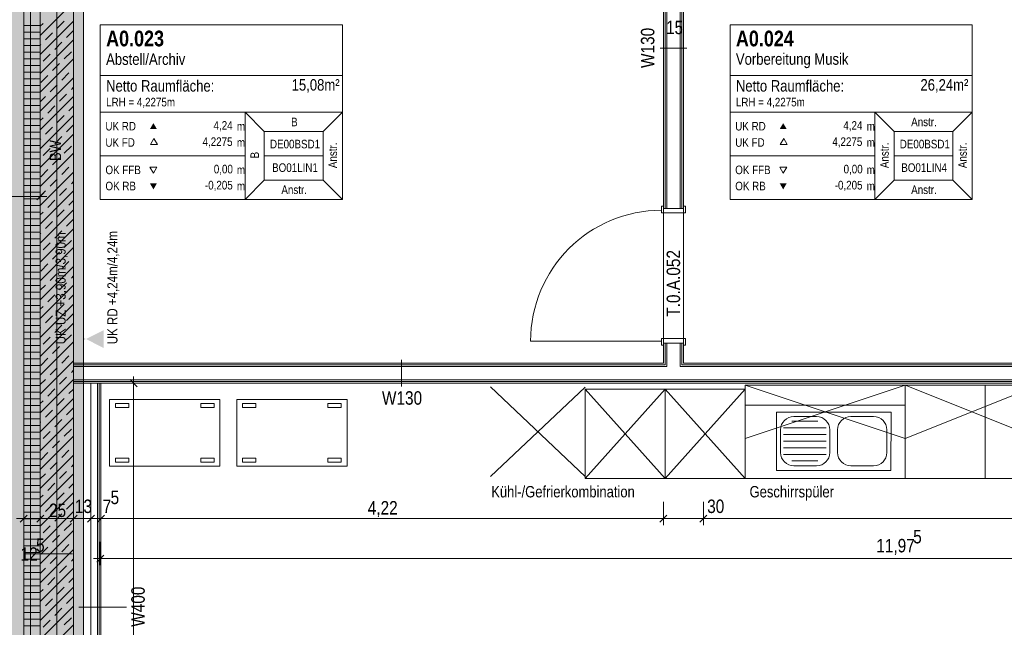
# Model space of a CAD drawing. Extents: x -620 to 300, y 62 to 1162.
# Tile 35 of 49: x -461 to -313, y 439 to 530. Entities that reach past the tile are written whole.
import ezdxf
from ezdxf.lldxf.tags import DXFTag

# ---------------------------------------------------------------- set-up
doc = ezdxf.new("R2010")
doc.units = 0
doc.layers.get('0').update_dxf_attribs({"lineweight": 13})
for name, color, linetype, lineweight, true_color in [('00 -Bauelemente -Dämmung innen', 7, 'Continuous', 9, 0xff7fe6), ('00 -Bauelemente -Gipskarton', 7, 'Continuous', 9, 0xff7fe6), ('00_Beschriftung UZ', 3, 'Continuous', 35, 0x00ff00), ('30 -34 Innenwände- 1 tragend', 7, 'Continuous', 13, 0xdd0806), ('30 -34 Innenwände- 2 nichttragend', 7, 'Continuous', 18, 0xff7fe6), ('30 -34 Innenwände- 4 Türen_Fenster', 7, 'Continuous', 15, 0x9955ff), ('30 -35 Decken- 1 Konstruktion-Träger- Stahlbeton', 7, 'Continuous', 13, 0x33aa00), ('40 -47 Nutzungspez. Anlagen -1 Küche', 9, 'Continuous', 9, 0x808080), ('70 -72 Beschriftung- 1 Beschriftung allgemein', 7, 'Continuous', 9, 0xff6633), ('70 -75 Raumstempel- 1 Raumstempel', 7, 'Continuous', 25, 0xff6600), ('70 -76 Bemaßung- 2 Allgemein', 9, 'Continuous', 5, 0x808080), ('iwb_Layout BA_Markierung', 7, 'Continuous', 9, 0xbadcdc), ('iwb_Schraffur_BW', 7, 'Continuous', 13, 0x7400e8), ('iwb_Schraffur_Unterzug', 7, 'Continuous', 5, 0xffffcc)]:
    doc.layers.add(name, color=color, linetype=linetype, lineweight=lineweight, true_color=true_color)
for name, color, linetype, lineweight in [('70 -71 Achsen- 1 Gebäudeachsen', 7, 'STRICHPUNKT2-A06G945V8I', 18), ('70 -75 Raumstempel- 3 Wandstempel', 7, 'Continuous', 50), ('Keine', 7, 'Continuous', 9)]:
    doc.layers.add(name, color=color, linetype=linetype, lineweight=lineweight)
doc.styles.get("Standard").update_dxf_attribs({"font": 'ARIALN.TTF'})
tags = doc.linetypes.add('fein_strichliert-A06G945W8I', pattern=[4, 1, -2, 1]).pattern_tags.tags
tags[8:9] = [DXFTag(74, 4), DXFTag(75, 0), DXFTag(340, '0'), DXFTag(46, 0.0), DXFTag(50, 0.0), DXFTag(44, 0.0), DXFTag(45, 0.0)]
tags[6:7] = [DXFTag(74, 4), DXFTag(75, 0), DXFTag(340, '0'), DXFTag(46, 0.0), DXFTag(50, 0.0), DXFTag(44, 0.0), DXFTag(45, 0.0)]
tags[4:5] = [DXFTag(74, 4), DXFTag(75, 0), DXFTag(340, '0'), DXFTag(46, 0.0), DXFTag(50, 0.0), DXFTag(44, 0.0), DXFTag(45, 0.0)]
tags = doc.linetypes.add('STRICHPUNKT2-A06G945V8I', pattern=[12.7, 6.35, -3.175, 0, -3.175]).pattern_tags.tags
tags[10:11] = [DXFTag(74, 4), DXFTag(75, 0), DXFTag(340, '0'), DXFTag(46, 0.0), DXFTag(50, 0.0), DXFTag(44, 0.0), DXFTag(45, 0.0)]
tags[8:9] = [DXFTag(74, 4), DXFTag(75, 0), DXFTag(340, '0'), DXFTag(46, 0.0), DXFTag(50, 0.0), DXFTag(44, 0.0), DXFTag(45, 0.0)]
tags[6:7] = [DXFTag(74, 4), DXFTag(75, 0), DXFTag(340, '0'), DXFTag(46, 0.0), DXFTag(50, 0.0), DXFTag(44, 0.0), DXFTag(45, 0.0)]
tags[4:5] = [DXFTag(74, 4), DXFTag(75, 0), DXFTag(340, '0'), DXFTag(46, 0.0), DXFTag(50, 0.0), DXFTag(44, 0.0), DXFTag(45, 0.0)]

# ---------------------------------------------------------------- blocks, each defined once
blk = doc.blocks.new('Polygon-A06G945N8I')
at = {"color": 0, "linetype": 'ByBlock', "lineweight": -2, "ltscale": 0.13}
blk.add_solid([(-458.9, 86.61), (-538.63, 86.4), (-458.74, 1083.81), (-538.63, 1083.81)], dxfattribs=at)
blk = doc.blocks.new('Referenz-A06G945X8I')
at = {"layer": '00 -Bauelemente -Dämmung innen', "color": 0, "linetype": 'Continuous', "lineweight": -2, "ltscale": 0.13}
for p, q in [((-364.08, 546.95), (-364.08, 501.95)), ((-362.08, 546.95), (-362.08, 501.95)), ((-364.08, 481.75), (-364.08, 478.5)), ((-362.08, 481.75), (-362.08, 478.5)), ((-453.08, 478.25), (-364.08, 478.25)), ((-364.08, 478.5), (-364.08, 478.25)), ((-362.08, 478.5), (-362.08, 478.25)), ((-362.08, 478.25), (-209.58, 478.25)), ((-453.08, 476.25), (-209.58, 476.25)), ((-450.48, 328.45), (-450.48, 475.75)), ((-449.48, 328.45), (-449.48, 475.75))]:
    blk.add_line(p, q, dxfattribs=at)
at = {"layer": '00 -Bauelemente -Gipskarton', "color": 0, "linetype": 'Continuous', "lineweight": -2, "ltscale": 0.13}
for p, q in [((-364.58, 546.95), (-364.58, 501.95)), ((-364.33, 546.95), (-364.33, 501.95)), ((-364.08, 546.95), (-364.08, 501.95)), ((-362.08, 546.95), (-362.08, 501.95)), ((-361.83, 546.95), (-361.83, 501.95)), ((-361.58, 546.95), (-361.58, 501.95)), ((-364.58, 481.75), (-364.58, 478.75)), ((-364.33, 481.75), (-364.33, 478.75)), ((-364.08, 481.75), (-364.08, 478.5)), ((-362.08, 481.75), (-362.08, 478.5)), ((-361.83, 481.75), (-361.83, 478.75)), ((-361.58, 481.75), (-361.58, 478.75)), ((-453.08, 478.75), (-364.58, 478.75)), ((-364.33, 478.75), (-364.33, 478.5)), ((-361.83, 478.75), (-361.83, 478.5)), ((-361.58, 478.75), (-209.58, 478.75)), ((-453.08, 478.5), (-364.33, 478.5)), ((-453.08, 478.25), (-364.08, 478.25)), ((-362.08, 478.25), (-209.58, 478.25)), ((-361.83, 478.5), (-209.58, 478.5)), ((-453.08, 476.25), (-209.58, 476.25)), ((-453.08, 476), (-209.58, 476)), ((-453.08, 475.75), (-209.58, 475.75)), ((-449.48, 328.45), (-449.48, 475.75)), ((-449.23, 328.45), (-449.23, 475.75)), ((-448.98, 328.45), (-448.98, 475.75))]:
    blk.add_line(p, q, dxfattribs=at)
at = {"layer": '00_Beschriftung UZ', "color": 0, "linetype": 'Continuous', "lineweight": -2, "ltscale": 0.13}
for points in [[(-453.91, 481.03), (-451.24, 482.37), (-453.91, 483.7)], [(-448.57, 481.03), (-451.24, 482.37), (-448.57, 483.7)]]:
    blk.add_solid(points, dxfattribs=at)
at = {"layer": '30 -34 Innenwände- 1 tragend', "color": 0, "linetype": 'Continuous', "lineweight": -2, "ltscale": 0.13}
for p, q in [((-460.58, 545.45), (-460.58, 388.45)), ((-453.08, 545.45), (-453.08, 478.75)), ((-453.08, 475.75), (-453.08, 388.45))]:
    blk.add_line(p, q, dxfattribs=at)
at = {"layer": '30 -34 Innenwände- 1 tragend', "color": 0, "lineweight": -2}
for p, q in [((-458.08, 545.45), (-458.08, 388.45)), ((-453.08, 545.45), (-453.08, 388.45)), ((-458.08, 527.85), (-453.08, 532.85)), ((-458.08, 525.03), (-453.08, 530.03)), ((-458.08, 529.27), (-457.67, 529.68)), ((-455.54, 528.98), (-454.48, 530.04)), ((-457.31, 527.21), (-456.25, 528.27)), ((-454.13, 527.56), (-453.08, 528.61)), ((-458.08, 522.2), (-453.08, 527.2)), ((-458.08, 526.44), (-458.02, 526.5)), ((-455.9, 525.79), (-454.84, 526.85)), ((-457.67, 524.03), (-456.6, 525.09)), ((-454.48, 524.38), (-453.42, 525.44)), ((-458.08, 519.37), (-453.08, 524.37)), ((-456.25, 522.61), (-455.19, 523.67)), ((-458.08, 516.54), (-453.08, 521.54)), ((-458.02, 520.84), (-456.96, 521.9)), ((-454.84, 521.2), (-453.78, 522.26)), ((-456.6, 519.43), (-455.54, 520.49)), ((-453.42, 519.78), (-453.08, 520.13)), ((-458.08, 517.95), (-457.31, 518.72)), ((-458.08, 513.71), (-453.08, 518.71)), ((-455.19, 518.02), (-454.13, 519.08)), ((-456.96, 516.25), (-455.9, 517.31)), ((-453.78, 516.6), (-453.08, 517.3)), ((-458.08, 510.88), (-453.08, 515.88)), ((-455.54, 514.83), (-454.48, 515.89)), ((-458.08, 515.13), (-457.67, 515.54)), ((-454.13, 513.42), (-453.08, 514.47)), ((-458.08, 508.06), (-453.08, 513.06)), ((-457.31, 513.07), (-456.25, 514.13)), ((-455.9, 511.65), (-454.84, 512.71)), ((-458.08, 512.3), (-458.02, 512.36)), ((-454.48, 510.24), (-453.42, 511.3)), ((-458.08, 505.23), (-453.08, 510.23)), ((-457.67, 509.88), (-456.6, 510.94)), ((-456.25, 508.47), (-455.19, 509.53)), ((-458.08, 502.4), (-453.08, 507.4)), ((-458.02, 506.7), (-456.96, 507.76)), ((-454.84, 507.06), (-453.78, 508.12)), ((-456.6, 505.29), (-455.54, 506.35)), ((-453.42, 505.64), (-453.08, 505.98)), ((-458.08, 503.81), (-457.31, 504.58)), ((-458.08, 499.57), (-453.08, 504.57)), ((-455.19, 503.87), (-454.13, 504.93)), ((-456.96, 502.11), (-455.9, 503.17)), ((-453.78, 502.46), (-453.08, 503.16)), ((-458.08, 496.74), (-453.08, 501.74)), ((-458.08, 500.98), (-457.67, 501.4)), ((-455.54, 500.69), (-454.48, 501.75)), ((-457.31, 498.92), (-456.25, 499.98)), ((-454.13, 499.28), (-453.08, 500.33)), ((-458.08, 493.91), (-453.08, 498.91)), ((-458.08, 498.16), (-458.02, 498.22)), ((-455.9, 497.51), (-454.84, 498.57)), ((-457.67, 495.74), (-456.6, 496.8)), ((-454.48, 496.1), (-453.42, 497.16)), ((-458.08, 491.08), (-453.08, 496.08)), ((-456.25, 494.33), (-455.19, 495.39)), ((-458.02, 492.56), (-456.96, 493.62)), ((-454.84, 492.91), (-453.78, 493.97)), ((-458.08, 488.26), (-453.08, 493.26)), ((-456.6, 491.15), (-455.54, 492.21)), ((-455.19, 489.73), (-454.13, 490.79)), ((-453.42, 491.5), (-453.08, 491.84)), ((-458.08, 489.67), (-457.31, 490.44)), ((-458.08, 485.43), (-453.08, 490.43)), ((-456.96, 487.96), (-455.9, 489.02)), ((-458.08, 482.6), (-453.08, 487.6)), ((-455.54, 486.55), (-454.48, 487.61)), ((-453.78, 488.32), (-453.08, 489.01)), ((-458.08, 486.84), (-457.67, 487.26)), ((-454.13, 485.14), (-453.08, 486.19)), ((-458.08, 479.77), (-453.08, 484.77)), ((-457.31, 484.78), (-456.25, 485.84)), ((-458.08, 484.01), (-458.02, 484.07)), ((-455.9, 483.37), (-454.84, 484.43)), ((-458.08, 476.94), (-453.08, 481.94)), ((-457.67, 481.6), (-456.6, 482.66)), ((-454.48, 481.95), (-453.42, 483.01)), ((-456.25, 480.19), (-455.19, 481.25)), ((-458.08, 474.11), (-453.08, 479.11)), ((-458.02, 478.42), (-456.96, 479.48)), ((-454.84, 478.77), (-453.78, 479.83)), ((-456.6, 477), (-455.54, 478.06)), ((-453.42, 477.36), (-453.08, 477.7)), ((-458.08, 475.53), (-457.31, 476.3)), ((-458.08, 471.29), (-453.08, 476.29)), ((-455.19, 475.59), (-454.13, 476.65)), ((-456.96, 473.82), (-455.9, 474.88)), ((-453.78, 474.18), (-453.08, 474.87)), ((-458.08, 468.46), (-453.08, 473.46)), ((-458.08, 472.7), (-457.67, 473.11)), ((-455.54, 472.41), (-454.48, 473.47)), ((-457.31, 470.64), (-456.25, 471.7)), ((-454.13, 470.99), (-453.08, 472.04)), ((-458.08, 465.63), (-453.08, 470.63)), ((-458.08, 469.87), (-458.02, 469.93)), ((-455.9, 469.23), (-454.84, 470.29)), ((-457.67, 467.46), (-456.6, 468.52)), ((-454.48, 467.81), (-453.42, 468.87)), ((-458.08, 462.8), (-453.08, 467.8)), ((-456.25, 466.04), (-455.19, 467.1)), ((-454.84, 464.63), (-453.78, 465.69)), ((-458.08, 459.97), (-453.08, 464.97)), ((-458.02, 464.28), (-456.96, 465.34)), ((-456.6, 462.86), (-455.54, 463.92)), ((-455.19, 461.45), (-454.13, 462.51)), ((-453.42, 463.21), (-453.08, 463.56)), ((-458.08, 461.39), (-457.31, 462.15)), ((-458.08, 457.14), (-453.08, 462.14)), ((-456.96, 459.68), (-455.9, 460.74)), ((-453.78, 460.03), (-453.08, 460.73)), ((-458.08, 454.32), (-453.08, 459.32)), ((-458.08, 458.56), (-457.67, 458.97)), ((-455.54, 458.27), (-454.48, 459.33)), ((-457.31, 456.5), (-456.25, 457.56)), ((-454.13, 456.85), (-453.08, 457.9)), ((-458.08, 451.49), (-453.08, 456.49)), ((-458.08, 455.73), (-458.02, 455.79)), ((-455.9, 455.08), (-454.84, 456.14)), ((-458.08, 448.66), (-453.08, 453.66)), ((-457.67, 453.32), (-456.6, 454.38)), ((-454.48, 453.67), (-453.42, 454.73)), ((-456.25, 451.9), (-455.19, 452.96)), ((-458.08, 445.83), (-453.08, 450.83)), ((-458.02, 450.13), (-456.96, 451.19)), ((-454.84, 450.49), (-453.78, 451.55)), ((-456.6, 448.72), (-455.54, 449.78)), ((-453.42, 449.07), (-453.08, 449.42)), ((-458.08, 447.24), (-457.31, 448.01)), ((-458.08, 443), (-453.08, 448)), ((-455.19, 447.31), (-454.13, 448.37)), ((-456.96, 445.54), (-455.9, 446.6)), ((-453.78, 445.89), (-453.08, 446.59)), ((-458.08, 440.17), (-453.08, 445.17)), ((-458.08, 444.42), (-457.67, 444.83)), ((-455.54, 444.12), (-454.48, 445.18)), ((-457.31, 442.36), (-456.25, 443.42)), ((-454.13, 442.71), (-453.08, 443.76)), ((-458.08, 437.34), (-453.08, 442.34)), ((-455.9, 440.94), (-454.84, 442)), ((-458.08, 441.59), (-458.02, 441.65)), ((-454.48, 439.53), (-453.42, 440.59)), ((-458.08, 434.52), (-453.08, 439.52)), ((-457.67, 439.17), (-456.6, 440.23))]:
    blk.add_line(p, q, dxfattribs=at)
at = {"layer": '30 -34 Innenwände- 2 nichttragend', "color": 0, "linetype": 'Continuous', "lineweight": -2, "ltscale": 0.13}
for p, q in [((-364.58, 546.95), (-364.58, 501.95)), ((-361.58, 546.95), (-361.58, 501.95)), ((-364.58, 501.95), (-364.58, 502.27)), ((-361.58, 501.95), (-361.58, 502.27)), ((-364.58, 481.75), (-364.58, 481.43)), ((-364.58, 481.75), (-364.58, 478.75)), ((-361.58, 481.75), (-361.58, 478.75)), ((-361.58, 481.75), (-361.58, 481.43)), ((-453.08, 478.75), (-364.58, 478.75)), ((-361.58, 478.75), (-209.58, 478.75)), ((-453.08, 475.75), (-209.58, 475.75)), ((-448.98, 475.75), (-450.48, 475.75)), ((-450.48, 328.45), (-450.48, 475.75)), ((-448.98, 328.45), (-448.98, 475.75))]:
    blk.add_line(p, q, dxfattribs=at)
at = {"layer": '30 -34 Innenwände- 2 nichttragend', "color": 0, "lineweight": -2}
for p, q in [((-460.58, 545.45), (-460.58, 388.45)), ((-458.08, 545.45), (-458.08, 388.45)), ((-460.58, 529.39), (-458.08, 529.39)), ((-460.58, 528.39), (-458.08, 528.39)), ((-460.58, 527.39), (-458.08, 527.39)), ((-460.58, 526.39), (-458.08, 526.39)), ((-460.58, 525.39), (-458.08, 525.39)), ((-460.58, 524.39), (-458.08, 524.39)), ((-460.58, 523.39), (-458.08, 523.39)), ((-460.58, 522.39), (-458.08, 522.39)), ((-460.58, 521.39), (-458.08, 521.39)), ((-460.58, 520.39), (-458.08, 520.39)), ((-460.58, 519.39), (-458.08, 519.39)), ((-460.58, 518.39), (-458.08, 518.39)), ((-460.58, 517.39), (-458.08, 517.39)), ((-460.58, 516.39), (-458.08, 516.39)), ((-460.58, 515.39), (-458.08, 515.39)), ((-460.58, 514.39), (-458.08, 514.39)), ((-460.58, 513.39), (-458.08, 513.39)), ((-460.58, 512.39), (-458.08, 512.39)), ((-460.58, 511.39), (-458.08, 511.39)), ((-460.58, 510.39), (-458.08, 510.39)), ((-460.58, 509.39), (-458.08, 509.39)), ((-460.58, 508.39), (-458.08, 508.39)), ((-460.58, 507.39), (-458.08, 507.39)), ((-460.58, 506.39), (-458.08, 506.39)), ((-460.58, 505.39), (-458.08, 505.39)), ((-460.58, 504.39), (-458.08, 504.39)), ((-460.58, 503.39), (-458.08, 503.39)), ((-460.58, 502.39), (-458.08, 502.39)), ((-460.58, 501.39), (-458.08, 501.39)), ((-460.58, 500.39), (-458.08, 500.39)), ((-460.58, 499.39), (-458.08, 499.39)), ((-460.58, 498.39), (-458.08, 498.39)), ((-460.58, 497.39), (-458.08, 497.39)), ((-460.58, 496.39), (-458.08, 496.39)), ((-460.58, 495.39), (-458.08, 495.39)), ((-460.58, 494.39), (-458.08, 494.39)), ((-460.58, 493.39), (-458.08, 493.39)), ((-460.58, 492.39), (-458.08, 492.39)), ((-460.58, 491.39), (-458.08, 491.39)), ((-460.58, 490.39), (-458.08, 490.39)), ((-460.58, 489.39), (-458.08, 489.39)), ((-460.58, 488.39), (-458.08, 488.39)), ((-460.58, 487.39), (-458.08, 487.39)), ((-460.58, 486.39), (-458.08, 486.39)), ((-460.58, 485.39), (-458.08, 485.39)), ((-460.58, 484.39), (-458.08, 484.39)), ((-460.58, 483.39), (-458.08, 483.39)), ((-460.58, 482.39), (-458.08, 482.39)), ((-460.58, 481.39), (-458.08, 481.39)), ((-460.58, 480.39), (-458.08, 480.39)), ((-460.58, 479.39), (-458.08, 479.39)), ((-460.58, 478.39), (-458.08, 478.39)), ((-460.58, 477.39), (-458.08, 477.39)), ((-460.58, 476.39), (-458.08, 476.39)), ((-460.58, 475.39), (-458.08, 475.39)), ((-460.58, 474.39), (-458.08, 474.39)), ((-460.58, 473.39), (-458.08, 473.39)), ((-460.58, 472.39), (-458.08, 472.39)), ((-460.58, 471.39), (-458.08, 471.39)), ((-460.58, 470.39), (-458.08, 470.39)), ((-460.58, 469.39), (-458.08, 469.39)), ((-460.58, 468.39), (-458.08, 468.39)), ((-460.58, 467.39), (-458.08, 467.39)), ((-460.58, 466.39), (-458.08, 466.39)), ((-460.58, 465.39), (-458.08, 465.39)), ((-460.58, 464.39), (-458.08, 464.39)), ((-460.58, 463.39), (-458.08, 463.39)), ((-460.58, 462.39), (-458.08, 462.39)), ((-460.58, 461.39), (-458.08, 461.39)), ((-460.58, 460.39), (-458.08, 460.39)), ((-460.58, 459.39), (-458.08, 459.39)), ((-460.58, 458.39), (-458.08, 458.39)), ((-460.58, 457.39), (-458.08, 457.39)), ((-460.58, 456.39), (-458.08, 456.39)), ((-460.58, 455.39), (-458.08, 455.39)), ((-460.58, 454.39), (-458.08, 454.39)), ((-460.58, 453.39), (-458.08, 453.39)), ((-460.58, 452.39), (-458.08, 452.39)), ((-460.58, 451.39), (-458.08, 451.39)), ((-460.58, 450.39), (-458.08, 450.39)), ((-460.58, 449.39), (-458.08, 449.39)), ((-460.58, 448.39), (-458.08, 448.39)), ((-460.58, 447.39), (-458.08, 447.39)), ((-460.58, 446.39), (-458.08, 446.39)), ((-460.58, 445.39), (-458.08, 445.39)), ((-460.58, 444.39), (-458.08, 444.39)), ((-460.58, 443.39), (-458.08, 443.39)), ((-460.58, 442.39), (-458.08, 442.39)), ((-460.58, 441.39), (-458.08, 441.39)), ((-460.58, 440.39), (-458.08, 440.39)), ((-460.58, 439.39), (-458.08, 439.39))]:
    blk.add_line(p, q, dxfattribs=at)
at = {"layer": '30 -34 Innenwände- 4 Türen_Fenster', "color": 0, "linetype": 'Continuous', "lineweight": -2, "ltscale": 0.13}
for p, q in [((-364.58, 502.27), (-364.88, 502.27)), ((-364.88, 502.27), (-364.88, 501.67)), ((-364.88, 501.67), (-364.88, 501.27)), ((-364.88, 501.27), (-361.28, 501.27)), ((-364.58, 501.95), (-364.58, 502.27)), ((-361.58, 501.95), (-364.58, 501.95)), ((-361.28, 502.27), (-361.58, 502.27)), ((-361.58, 502.27), (-361.58, 501.95)), ((-361.28, 501.27), (-361.28, 502.27)), ((-364.88, 482.03), (-364.88, 482.43)), ((-364.88, 482.43), (-361.28, 482.43)), ((-364.88, 481.43), (-364.88, 482.03)), ((-361.58, 481.75), (-364.58, 481.75)), ((-364.58, 481.75), (-364.58, 481.43)), ((-361.58, 481.43), (-361.58, 481.75)), ((-361.28, 482.43), (-361.28, 481.43)), ((-364.58, 481.43), (-364.88, 481.43)), ((-361.28, 481.43), (-361.58, 481.43))]:
    blk.add_line(p, q, dxfattribs=at)
at = {"layer": '30 -34 Innenwände- 4 Türen_Fenster', "color": 0, "linetype": 'fein_strichliert-A06G945W8I', "lineweight": -2, "ltscale": 0.13}
for p, q in [((-364.58, 501.95), (-364.58, 481.75)), ((-361.58, 501.95), (-361.58, 481.75)), ((-364.88, 482.03), (-384.52, 482.03))]:
    blk.add_line(p, q, dxfattribs=at)
blk.add_ellipse((-364.88, 482.03), major_axis=(0, 19.64), ratio=1, start_param=0, end_param=1.570796, dxfattribs=at)
at = {"layer": '30 -35 Decken- 1 Konstruktion-Träger- Stahlbeton', "color": 0, "linetype": 'fein_strichliert-A06G945W8I', "lineweight": -2, "ltscale": 0.13}
for p, q in [((-459.58, 227.45), (-459.58, 770.45)), ((-451.58, 227.45), (-451.58, 770.45))]:
    blk.add_line(p, q, dxfattribs=at)
at = {"layer": '40 -47 Nutzungspez. Anlagen -1 Küche', "color": 0, "lineweight": -2}
for p, q in [((-390.53, 461.78), (-376.33, 475.17)), ((-390.52, 475.18), (-376.33, 461.77)), ((-376.33, 474.86), (-364.33, 474.86)), ((-376.33, 461.46), (-376.33, 474.86)), ((-376.33, 461.46), (-364.33, 474.86)), ((-376.33, 474.86), (-364.33, 461.46)), ((-364.33, 474.86), (-352.33, 474.86)), ((-364.33, 461.46), (-364.33, 474.86)), ((-364.33, 461.46), (-352.33, 474.86)), ((-364.33, 474.86), (-352.33, 461.46)), ((-364.33, 474.86), (-364.33, 461.46)), ((-328.33, 467.45), (-352.33, 475.46)), ((-352.33, 461.46), (-352.33, 475.46)), ((-328.33, 475.45), (-352.33, 475.46)), ((-352.33, 461.46), (-352.33, 475.46)), ((-352.33, 467.46), (-328.33, 475.45)), ((-352.33, 474.86), (-352.33, 461.46)), ((-328.33, 475.45), (-328.33, 461.45)), ((-328.33, 475.45), (-274.33, 475.45)), ((-308.33, 467.45), (-328.33, 475.45)), ((-328.33, 467.45), (-308.33, 475.45)), ((-447.68, 473.31), (-431.13, 473.31)), ((-447.68, 463.3), (-447.68, 473.31)), ((-431.13, 463.3), (-431.13, 473.31)), ((-428.61, 473.31), (-412.05, 473.31)), ((-428.61, 463.3), (-428.61, 473.31)), ((-412.05, 463.3), (-412.05, 473.31)), ((-339.26, 472.46), (-352.33, 472.46)), ((-347.63, 471.38), (-347.64, 462.68)), ((-330.43, 471.38), (-347.63, 471.38)), ((-328.33, 472.45), (-339.2, 472.46)), ((-330.44, 462.68), (-330.43, 471.38)), ((-345.33, 470.05), (-341.42, 470.05)), ((-341.61, 470.76), (-345.01, 470.76)), ((-336.45, 470.76), (-333.05, 470.76)), ((-347.01, 468.76), (-347.01, 465.36)), ((-346.58, 469.05), (-340.17, 469.05)), ((-339.61, 465.36), (-339.61, 468.76)), ((-338.45, 465.36), (-338.45, 468.76)), ((-331.05, 468.76), (-331.05, 465.36)), ((-346.58, 468.05), (-340.17, 468.05)), ((-346.58, 467.05), (-340.17, 467.05)), ((-346.58, 466.05), (-340.17, 466.05)), ((-346.58, 465.05), (-340.17, 465.05)), ((-345.34, 464.09), (-341.42, 464.09)), ((-447.68, 463.3), (-431.13, 463.3)), ((-428.61, 463.3), (-412.05, 463.3)), ((-347.64, 462.68), (-330.44, 462.68)), ((-345.02, 463.36), (-341.62, 463.36)), ((-333.06, 463.36), (-336.46, 463.36)), ((-364.33, 461.46), (-376.33, 461.46)), ((-352.33, 461.46), (-364.33, 461.46)), ((-352.33, 461.46), (-328.33, 461.45)), ((-328.33, 461.45), (-274.33, 461.45))]:
    blk.add_line(p, q, dxfattribs=at)
at = {"layer": '40 -47 Nutzungspez. Anlagen -1 Küche', "color": 0, "linetype": 'Continuous', "lineweight": -2, "ltscale": 0.13}
for p, q in [((-328.33, 461.45), (-328.33, 475.45)), ((-328.33, 475.45), (-284.31, 475.45))]:
    blk.add_line(p, q, dxfattribs=at)
at = {"layer": '40 -47 Nutzungspez. Anlagen -1 Küche', "color": 0, "linetype": 'fein_strichliert-A06G945W8I', "lineweight": -2, "ltscale": 0.13}
for p, q in [((-316.33, 475.45), (-316.33, 461.45)), ((-446.82, 472.11), (-446.82, 472.71)), ((-446.82, 472.71), (-444.82, 472.71)), ((-444.82, 472.11), (-446.82, 472.11)), ((-444.82, 472.71), (-444.82, 472.11)), ((-434, 472.71), (-434, 472.11)), ((-432, 472.71), (-434, 472.71)), ((-434, 472.11), (-432, 472.11)), ((-432, 472.11), (-432, 472.71)), ((-427.74, 472.11), (-427.74, 472.71)), ((-427.74, 472.71), (-425.74, 472.71)), ((-425.74, 472.11), (-427.74, 472.11)), ((-425.74, 472.71), (-425.74, 472.11)), ((-414.92, 472.71), (-414.92, 472.11)), ((-412.92, 472.71), (-414.92, 472.71)), ((-414.92, 472.11), (-412.92, 472.11)), ((-412.92, 472.11), (-412.92, 472.71)), ((-444.82, 464.52), (-446.82, 464.52)), ((-446.82, 464.52), (-446.82, 463.92)), ((-446.82, 463.92), (-444.82, 463.92)), ((-444.82, 463.92), (-444.82, 464.52)), ((-434, 463.92), (-434, 464.52)), ((-434, 464.52), (-432, 464.52)), ((-432, 463.92), (-434, 463.92)), ((-432, 464.52), (-432, 463.92)), ((-425.74, 464.52), (-427.74, 464.52)), ((-427.74, 464.52), (-427.74, 463.92)), ((-427.74, 463.92), (-425.74, 463.92)), ((-425.74, 463.92), (-425.74, 464.52)), ((-414.92, 463.92), (-414.92, 464.52)), ((-414.92, 464.52), (-412.92, 464.52)), ((-412.92, 463.92), (-414.92, 463.92)), ((-412.92, 464.52), (-412.92, 463.92))]:
    blk.add_line(p, q, dxfattribs=at)
at = {"layer": '40 -47 Nutzungspez. Anlagen -1 Küche', "color": 0, "lineweight": -2}
for centre, major_axis in [((-345.01, 468.76), (0, 2)), ((-341.61, 468.76), (2, 0)), ((-336.45, 468.76), (0, 2)), ((-333.05, 468.76), (2, 0)), ((-345.01, 465.36), (-2, 0)), ((-341.61, 465.36), (0, -2)), ((-336.45, 465.36), (-2, 0)), ((-333.05, 465.36), (0, -2))]:
    blk.add_ellipse(centre, major_axis=major_axis, ratio=1, start_param=0, end_param=1.570796, dxfattribs=at)
at = {"layer": '70 -71 Achsen- 1 Gebäudeachsen', "color": 0, "linetype": 'STRICHPUNKT2-A06G945V8I', "lineweight": -2, "ltscale": 0.13}
blk.add_line((-455.58, 1084.39), (-455.58, 84.95), dxfattribs=at)
at = {"layer": '70 -75 Raumstempel- 1 Raumstempel', "color": 0, "lineweight": -2}
for p, q in [((-449.08, 529.45), (-449.08, 503.31)), ((-412.76, 529.45), (-449.08, 529.45)), ((-412.76, 503.31), (-412.76, 529.45)), ((-354.58, 529.45), (-354.58, 503.31)), ((-318.26, 529.45), (-354.58, 529.45)), ((-318.26, 503.31), (-318.26, 529.45)), ((-412.76, 521.86), (-449.08, 521.86)), ((-318.26, 521.86), (-354.58, 521.86)), ((-449.08, 516.38), (-427.35, 516.38)), ((-424.47, 513.49), (-427.35, 516.38)), ((-412.76, 516.38), (-427.35, 516.38)), ((-427.35, 516.38), (-427.35, 503.31)), ((-415.64, 513.49), (-412.76, 516.38)), ((-354.58, 516.38), (-332.85, 516.38)), ((-329.97, 513.49), (-332.85, 516.38)), ((-318.26, 516.38), (-332.85, 516.38)), ((-332.85, 516.38), (-332.85, 503.31)), ((-321.14, 513.49), (-318.26, 516.38)), ((-424.47, 506.21), (-424.47, 513.49)), ((-424.47, 513.49), (-415.64, 513.49)), ((-415.64, 506.21), (-415.64, 513.49)), ((-329.97, 506.21), (-329.97, 513.49)), ((-329.97, 513.49), (-321.14, 513.49)), ((-321.14, 506.21), (-321.14, 513.49)), ((-441.04, 512.42), (-441.57, 511.52)), ((-441.57, 511.52), (-440.52, 511.52)), ((-440.52, 511.52), (-441.04, 512.42)), ((-346.54, 512.42), (-347.07, 511.52)), ((-347.07, 511.52), (-346.02, 511.52)), ((-346.02, 511.52), (-346.54, 512.42)), ((-449.08, 509.85), (-427.35, 509.85)), ((-415.64, 509.85), (-424.47, 509.85)), ((-354.58, 509.85), (-332.85, 509.85)), ((-321.14, 509.85), (-329.97, 509.85)), ((-441.11, 507.24), (-441.64, 508.15)), ((-441.64, 508.15), (-440.59, 508.15)), ((-440.59, 508.15), (-441.11, 507.24)), ((-346.61, 507.24), (-347.14, 508.15)), ((-347.14, 508.15), (-346.09, 508.15)), ((-346.09, 508.15), (-346.61, 507.24)), ((-424.47, 506.21), (-427.35, 503.31)), ((-424.47, 506.21), (-415.64, 506.21)), ((-415.64, 506.21), (-412.76, 503.31)), ((-329.97, 506.21), (-332.85, 503.31)), ((-329.97, 506.21), (-321.14, 506.21)), ((-321.14, 506.21), (-318.26, 503.31)), ((-412.76, 503.31), (-449.08, 503.31)), ((-318.26, 503.31), (-354.58, 503.31))]:
    blk.add_line(p, q, dxfattribs=at)
for points in [[(-440.59, 513.84), (-441.11, 514.74), (-441.64, 513.84)], [(-346.09, 513.84), (-346.61, 514.74), (-347.14, 513.84)], [(-440.59, 505.71), (-441.11, 504.8), (-441.64, 505.71)], [(-346.09, 505.71), (-346.61, 504.8), (-347.14, 505.71)]]:
    blk.add_solid(points, dxfattribs=at)
at = {"layer": '70 -75 Raumstempel- 3 Wandstempel', "color": 0, "linetype": 'Continuous', "lineweight": -2, "ltscale": 0.13}
for p, q in [((-365.08, 525.95), (-361.08, 525.95)), ((-403.87, 475.25), (-403.87, 479.25))]:
    blk.add_line(p, q, dxfattribs=at)
at = {"layer": '70 -76 Bemaßung- 2 Allgemein', "color": 0, "linetype": 'Continuous', "lineweight": -2, "ltscale": 0.13}
for p, q in [((-457.55, 504.29), (-458.61, 503.23)), ((-458.08, 504.98), (-458.08, 504.76)), ((-459.14, 503.76), (-498.52, 503.76)), ((-457.08, 503.76), (-459.14, 503.76)), ((-446.58, 475.75), (-443.08, 475.75)), ((-444.61, 476.28), (-443.55, 475.22)), ((-444.08, 476.75), (-444.08, 474.69)), ((-444.08, 474.69), (-444.08, 329.51)), ((-460.58, 457.95), (-460.58, 454.45)), ((-458.08, 457.95), (-458.08, 454.45)), ((-458.08, 457.95), (-458.08, 454.45)), ((-453.08, 457.95), (-453.08, 454.45)), ((-453.08, 457.95), (-453.08, 454.45)), ((-450.48, 457.95), (-450.48, 454.45)), ((-450.48, 457.95), (-450.48, 454.45)), ((-448.98, 457.95), (-448.98, 454.45)), ((-448.98, 457.95), (-448.98, 454.45)), ((-364.58, 457.95), (-364.58, 454.45)), ((-364.58, 457.95), (-364.58, 454.45)), ((-358.58, 457.95), (-358.58, 454.45)), ((-358.58, 457.95), (-358.58, 454.45)), ((-459.58, 455.45), (-461.64, 455.45)), ((-460.05, 455.98), (-461.11, 454.92)), ((-458.08, 455.45), (-460.58, 455.45)), ((-459.08, 455.45), (-457.02, 455.45)), ((-459.08, 455.45), (-457.02, 455.45)), ((-458.61, 454.92), (-457.55, 455.98)), ((-458.61, 454.92), (-457.55, 455.98)), ((-457.02, 455.45), (-455.96, 455.45)), ((-454.14, 455.45), (-457.02, 455.45)), ((-452.08, 455.45), (-454.14, 455.45)), ((-454.08, 455.45), (-452.02, 455.45)), ((-453.61, 454.92), (-452.55, 455.98)), ((-452.55, 455.98), (-453.61, 454.92)), ((-451.54, 455.45), (-452.6, 455.45)), ((-451.54, 455.45), (-452.02, 455.45)), ((-449.48, 455.45), (-451.54, 455.45)), ((-449.48, 455.45), (-451.54, 455.45)), ((-449.95, 455.98), (-451.01, 454.92)), ((-449.95, 455.98), (-451.01, 454.92)), ((-448.98, 455.45), (-450.48, 455.45)), ((-449.98, 455.45), (-447.92, 455.45)), ((-449.98, 455.45), (-447.92, 455.45)), ((-449.51, 454.92), (-448.45, 455.98)), ((-449.51, 454.92), (-448.45, 455.98)), ((-447.92, 455.45), (-446.86, 455.45)), ((-365.64, 455.45), (-447.92, 455.45)), ((-365.64, 455.45), (-366.7, 455.45)), ((-363.58, 455.45), (-365.64, 455.45)), ((-363.58, 455.45), (-365.64, 455.45)), ((-364.05, 455.98), (-365.11, 454.92)), ((-364.05, 455.98), (-365.11, 454.92)), ((-358.58, 455.45), (-364.58, 455.45)), ((-359.58, 455.45), (-357.52, 455.45)), ((-359.58, 455.45), (-357.52, 455.45)), ((-359.11, 454.92), (-358.05, 455.98)), ((-359.11, 454.92), (-358.05, 455.98)), ((-210.64, 455.45), (-357.52, 455.45)), ((-357.52, 455.45), (-356.46, 455.45)), ((-449.08, 451.95), (-449.08, 448.45)), ((-450.08, 449.45), (-448.02, 449.45)), ((-449.61, 448.92), (-448.55, 449.98)), ((-210.64, 449.45), (-448.02, 449.45))]:
    blk.add_line(p, q, dxfattribs=at)
at = {"layer": 'Keine', "color": 0, "lineweight": -2}
for p, q in [((-460.41, 450.17), (-453.24, 450.17)), ((-445.14, 442.17), (-452.31, 442.17))]:
    blk.add_line(p, q, dxfattribs=at)
at = {"layer": '00_Beschriftung UZ', "color": 0, "linetype": 'ByBlock', "lineweight": -2, "ltscale": 0.13, "char_height": 1.5103, "attachment_point": 1, "rotation": 90}
for s, insert in [('{\\fArial Narrow;UK UZ +3,90m/3,90m}', (-455.79, 481.58)), ('{\\fArial Narrow;UK RD +4,24m/4,24m}', (-448.02, 481.59))]:
    blk.add_mtext(s, dxfattribs=dict(at, insert=insert))
at = {"layer": '70 -72 Beschriftung- 1 Beschriftung allgemein', "color": 0, "linetype": 'Continuous', "lineweight": -2, "ltscale": 0.13, "char_height": 1.7, "attachment_point": 1}
for s, insert in [('{\\fArial Narrow;Kühl-/Gefrierkombination}', (-390.42, 460.33)), ('{\\fArial Narrow;Geschirrspüler}', (-351.66, 460.33))]:
    blk.add_mtext(s, dxfattribs=dict(at, insert=insert))
at = {"layer": '70 -75 Raumstempel- 1 Raumstempel', "color": 0, "linetype": 'Continuous', "lineweight": -2, "ltscale": 0.13, "attachment_point": 1}
for s, insert, char_height, rotation in [('{\\fArial Narrow|b1|i0;A0.023}', (-448.21, 528.6), 2.3536, 0), ('{\\fArial Narrow|b1|i0;A0.024}', (-353.71, 528.6), 2.3536, 0), ('{\\fArial Narrow;Abstell/Archiv}', (-448.21, 525.18), 1.7117, 0), ('{\\fArial Narrow;Vorbereitung Musik}', (-353.71, 525.2), 1.7117, 0), ('{\\fArial Narrow;15,08m²}', (-420.37, 521.33), 1.7117, 0), ('{\\fArial Narrow;26,24m²}', (-326.02, 521.33), 1.7117, 0), ('{\\fArial Narrow;Netto Raumfläche:}', (-448.21, 521.18), 1.7117, 0), ('{\\fArial Narrow;Netto Raumfläche:}', (-353.71, 521.18), 1.7117, 0), ('{\\fArial Narrow;LRH = 4,2275m}', (-448.21, 518.53), 1.2838, 0), ('{\\fArial Narrow;LRH = 4,2275m}', (-353.71, 518.53), 1.2838, 0), ('{\\fArial Narrow;UK RD}', (-448.31, 514.92), 1.2838, 0), ('{\\fArial Narrow;4,24}', (-432.09, 515.03), 1.2838, 0), ('{\\fArial Narrow;m}', (-428.59, 514.91), 1.2838, 0), ('{\\fArial Narrow;B}', (-420.45, 515.55), 1.2838, 0), ('{\\fArial Narrow;UK RD}', (-353.81, 514.92), 1.2838, 0), ('{\\fArial Narrow;4,24}', (-337.59, 515.03), 1.2838, 0), ('{\\fArial Narrow;m}', (-334.09, 514.91), 1.2838, 0), ('{\\fArial Narrow;Anstr.}', (-327.41, 515.56), 1.2838, 0), ('{\\fArial Narrow;UK FD}', (-448.31, 512.48), 1.2838, 0), ('{\\fArial Narrow;4,2275}', (-433.74, 512.6), 1.2838, 0), ('{\\fArial Narrow;m}', (-428.59, 512.47), 1.2838, 0), ('{\\fArial Narrow;DE00BSD1}', (-423.62, 512.24), 1.2838, 0), ('{\\fArial Narrow;Anstr.}', (-414.85, 507.99), 1.2838, 90), ('{\\fArial Narrow;UK FD}', (-353.81, 512.48), 1.2838, 0), ('{\\fArial Narrow;4,2275}', (-339.24, 512.6), 1.2838, 0), ('{\\fArial Narrow;m}', (-334.09, 512.47), 1.2838, 0), ('{\\fArial Narrow;Anstr.}', (-332.06, 507.99), 1.2838, 90), ('{\\fArial Narrow;DE00BSD1}', (-329.12, 512.24), 1.2838, 0), ('{\\fArial Narrow;Anstr.}', (-320.35, 507.99), 1.2838, 90), ('{\\fArial Narrow;B}', (-426.55, 509.45), 1.2838, 90), ('{\\fArial Narrow;OK FFB}', (-448.31, 508.37), 1.2838, 0), ('{\\fArial Narrow;0,00}', (-432.05, 508.49), 1.2838, 0), ('{\\fArial Narrow;BO01LIN1}', (-423.3, 508.71), 1.2838, 0), ('{\\fArial Narrow;OK FFB}', (-353.81, 508.37), 1.2838, 0), ('{\\fArial Narrow;0,00}', (-337.55, 508.49), 1.2838, 0), ('{\\fArial Narrow;BO01LIN4}', (-328.9, 508.71), 1.2838, 0), ('{\\fArial Narrow;m}', (-428.59, 508.37), 1.2838, 0), ('{\\fArial Narrow;m}', (-334.09, 508.37), 1.2838, 0), ('{\\fArial Narrow;OK RB}', (-448.31, 505.95), 1.2838, 0), ('{\\fArial Narrow;-0,205}', (-433.38, 506.08), 1.2838, 0), ('{\\fArial Narrow;m}', (-428.59, 505.95), 1.2838, 0), ('{\\fArial Narrow;Anstr.}', (-421.91, 505.39), 1.2838, 0), ('{\\fArial Narrow;OK RB}', (-353.81, 505.95), 1.2838, 0), ('{\\fArial Narrow;-0,205}', (-338.88, 506.08), 1.2838, 0), ('{\\fArial Narrow;m}', (-334.09, 505.95), 1.2838, 0), ('{\\fArial Narrow;Anstr.}', (-327.41, 505.39), 1.2838, 0)]:
    blk.add_mtext(s, dxfattribs=dict(at, insert=insert, char_height=char_height, rotation=rotation))
at = {"layer": '70 -75 Raumstempel- 3 Wandstempel', "color": 0, "linetype": 'Continuous', "lineweight": -2, "ltscale": 0.13, "attachment_point": 1, "rotation": 90}
for s, insert, char_height in [('{\\fArial Narrow;W130}', (-367.96, 523), 2.0138), ('{\\fArial Narrow;BW}', (-456.66, 509.05), 1.7), ('{\\fArial Narrow;W400}', (-444.43, 439.23), 2.0138)]:
    blk.add_mtext(s, dxfattribs=dict(at, insert=insert, char_height=char_height))
at = {"layer": '70 -75 Raumstempel- 3 Wandstempel', "color": 0, "linetype": 'Continuous', "lineweight": -2, "ltscale": 0.13, "insert": (-406.82, 474.54), "char_height": 2.0138, "attachment_point": 1}
blk.add_mtext('{\\fArial Narrow;W130}', dxfattribs=at)
at = {"layer": '70 -76 Bemaßung- 2 Allgemein', "color": 0, "linetype": 'Continuous', "lineweight": -2, "ltscale": 0.13, "char_height": 2.0138, "attachment_point": 1}
for s, insert in [('{\\fArial Narrow;15}', (-364.19, 530.09)), ('{\\fArial Narrow;5}', (-447.54, 459.64)), ('{\\fArial Narrow;13}', (-452.89, 458.3)), ('{\\fArial Narrow;7}', (-448.72, 458.3)), ('{\\fArial Narrow;4,22}', (-408.95, 458.07)), ('{\\fArial Narrow;30}', (-358.02, 458.3)), ('{\\fArial Narrow;25}', (-456.78, 457.7)), ('{\\fArial Narrow;5}', (-327.11, 453.75)), ('{\\fArial Narrow;5}', (-458.72, 452.48)), ('{\\fArial Narrow;11,97}', (-332.64, 452.4)), ('{\\fArial Narrow;12}', (-461.04, 451.14))]:
    blk.add_mtext(s, dxfattribs=dict(at, insert=insert))
at = {"layer": 'Keine', "color": 0, "linetype": 'Continuous', "lineweight": -2, "ltscale": 0.13, "insert": (-364.1, 485.71), "char_height": 2.0138, "attachment_point": 1, "rotation": 90}
blk.add_mtext('{\\fArial Narrow;T.0.A.052}', dxfattribs=at)
blk = doc.blocks.new('Referenz-A06G945Z8I')
at = {"layer": 'iwb_Schraffur_BW', "linetype": 'Continuous', "ltscale": 0.13}
blk.add_hatch(color=256, dxfattribs=at).paths.add_polyline_path([(-458.08, 776.95), (-358.58, 776.95), (-358.58, 546.95), (-453.08, 546.95), (-453.08, 316.35), (-458.08, 316.35), (-458.08, 551.95), (-363.58, 551.95), (-363.58, 771.95), (-458.08, 771.95)])
at = {"layer": 'iwb_Schraffur_Unterzug', "linetype": 'Continuous', "ltscale": 0.13}
blk.add_solid([(-459.58, 227.45), (-459.58, 830.45), (-451.58, 227.45), (-451.58, 830.45)], dxfattribs=at)

msp = doc.modelspace()

# ---------------------------------------------------------------- block references
at = {"color": 8, "lineweight": 13, "ltscale": 0.13, "true_color": 0x808080}
msp.add_blockref('Referenz-A06G945X8I', (0, 0), dxfattribs=at)
at = {"color": 8, "lineweight": 25, "ltscale": 0.25, "true_color": 0x808080}
msp.add_blockref('Referenz-A06G945Z8I', (0, 0), dxfattribs=at)
at = {"layer": 'iwb_Layout BA_Markierung', "ltscale": 0.13}
msp.add_blockref('Polygon-A06G945N8I', (0, 0), dxfattribs=at)

doc.saveas('drawing.dxf')
